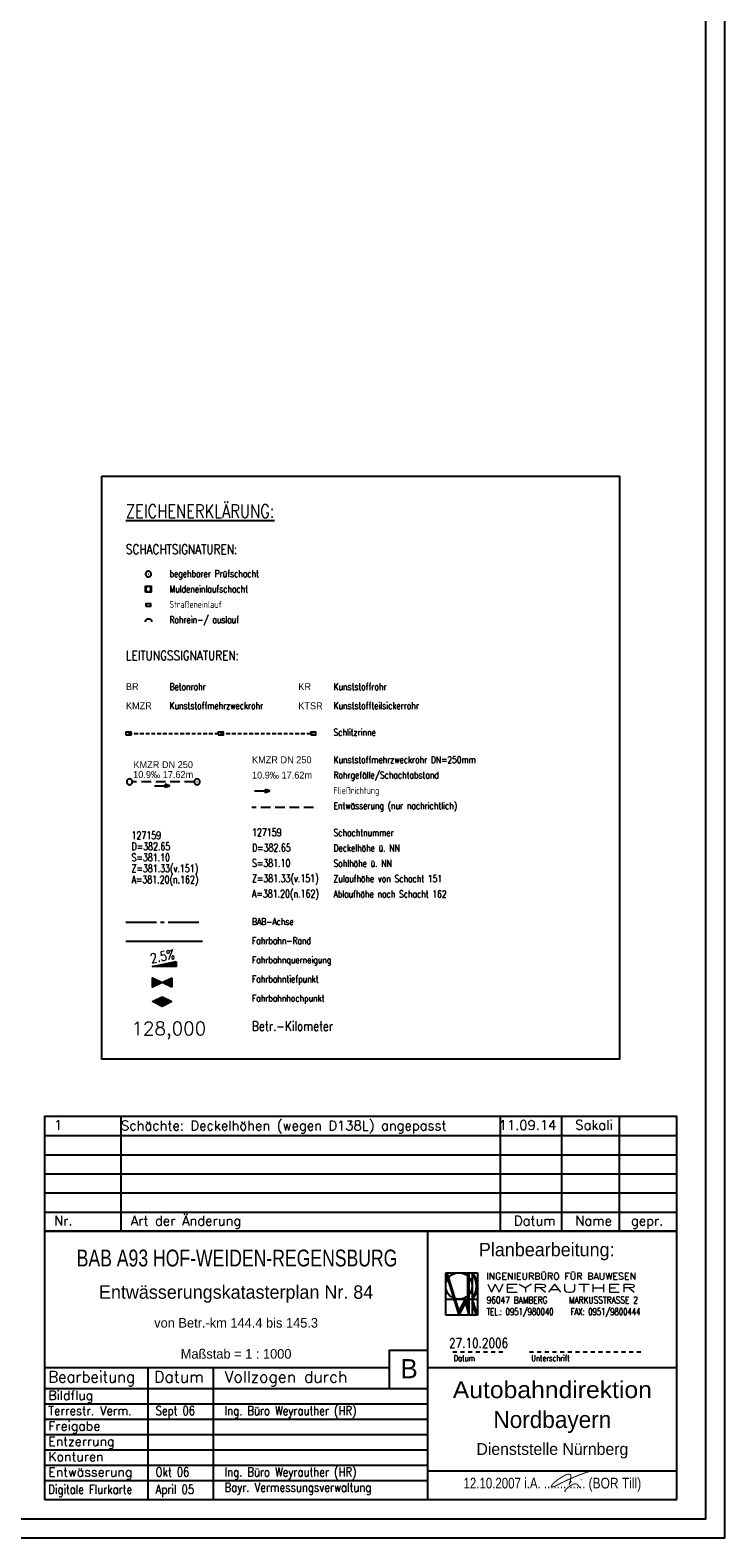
# Model space of a CAD drawing. Extents: x 4513981 to 4515116, y 5480330 to 5480924.
# Tile 10 of 11: x 4514934 to 4515116, y 5480330 to 5480723. Entities that reach past the tile are written whole.
import ezdxf
from ezdxf.enums import TextEntityAlignment as Align

# ---------------------------------------------------------------- set-up
doc = ezdxf.new("R2010")
doc.units = 0
doc.header["$LTSCALE"] = 10
doc.header["$MEASUREMENT"] = 0
for name, pattern in [('ACHSE', [5.5, 4, -0.5, 0.5, -0.5]), ('LT00', [0]), ('LT01', [0.2, 0.1, -0.1]), ('LT17', [0.15, 0.1, -0.05]), ('STRICHLINIE2', [0.375, 0.25, -0.125])]:
    doc.linetypes.add(name, pattern=pattern)
doc.layers.get('0').update_dxf_attribs({"linetype": 'LT00'})
for name, color, linetype in [('---Unterschrift_Till', 7, 'LT00'), ('--HALTUNG', 7, 'STRICHLINIE2'), ('--HALTUNGSBESCHRIFT', 140, 'Continuous'), ('--SCHACHTBESCHRIFT', 5, 'Continuous'), ('--ZEICHENERKLÄR', 7, 'Continuous'), ('-BESCH-nachrichtlich', 81, 'STRICHLINIE2'), ('-Halt-Pfeil', 4, 'LT00'), ('025', 7, 'Continuous'), ('035', 250, 'Continuous'), ('050', 250, 'Continuous'), ('070', 155, 'Continuous'), ('A-TEXT-KILOMETER', 30, 'LT17'), ('AX-020', 250, 'ACHSE'), ('HTP_WEST', 11, 'LT00'), ('QUER_OST', 11, 'LT00'), ('RAHMEN', 250, 'Continuous'), ('SCHLITZRINNE-KATASTER', 182, 'LT17'), ('STAT_500', 250, 'LT00'), ('V_AFBR_BAB', 250, 'LT00'), ('V_KA_MULD', 182, 'LT00'), ('V_KA_PRUF', 182, 'LT00'), ('V_SINKK', 182, 'LT00'), ('V_UK_DURCH', 182, 'LT00')]:
    doc.layers.add(name, color=color, linetype=linetype)
doc.styles.add('Haltungsbeschriftung', font='arial.ttf', dxfattribs={"width": 0.75})
doc.styles.add('Kilometrierung', font='romans.shx')
doc.styles.add('ROMAND', font='romand', dxfattribs={"height": 0.3})
doc.styles.add('ROMANS', font='romans.shx')
doc.styles.add('schachtbeschriftung', font='romans.shx', dxfattribs={"width": 0.75, "height": 0.2})
doc.styles.get("Standard").update_dxf_attribs({"font": 'romans.shx', "width": 0.8})
doc.styles.add('UNIR-H', font='unir_h.shx', dxfattribs={"width": 0.8})

# ---------------------------------------------------------------- blocks, each defined once
blk = doc.blocks.new('SYMB0071')
at = {"color": 0, "linetype": 'ByBlock'}
for p, q in [((-0.5, 0), (0, 0.25)), ((0, -0.25), (-0.5, 0)), ((-0.5, 0), (-0.5, 0)), ((-0.48, -0.01), (-0.48, 0.01)), ((-0.46, -0.02), (-0.46, 0.02)), ((-0.44, -0.03), (-0.44, 0.03)), ((-0.42, -0.04), (-0.42, 0.04)), ((-0.4, -0.05), (-0.4, 0.05)), ((-0.38, -0.06), (-0.38, 0.06)), ((-0.36, -0.07), (-0.36, 0.07)), ((-0.34, -0.08), (-0.34, 0.08)), ((-0.32, -0.09), (-0.32, 0.09)), ((-0.3, -0.1), (-0.3, 0.1)), ((-0.28, -0.11), (-0.28, 0.11)), ((-0.26, -0.12), (-0.26, 0.12)), ((-0.24, -0.13), (-0.24, 0.13)), ((-0.22, -0.14), (-0.22, 0.14)), ((-0.2, -0.15), (-0.2, 0.15)), ((-0.18, -0.16), (-0.18, 0.16)), ((-0.16, -0.17), (-0.16, 0.17)), ((-0.14, -0.18), (-0.14, 0.18)), ((-0.12, -0.19), (-0.12, 0.19)), ((-0.1, -0.2), (-0.1, 0.2)), ((-0.08, -0.21), (-0.08, 0.21)), ((-0.06, -0.22), (-0.06, 0.22)), ((-0.04, -0.23), (-0.04, 0.23)), ((-0.02, -0.24), (-0.02, 0.24)), ((0, 0.25), (0.5, 0)), ((0, -0.25), (0, 0.25)), ((0.5, 0), (0, -0.25)), ((0.02, -0.24), (0.02, 0.24)), ((0.04, -0.23), (0.04, 0.23)), ((0.06, -0.22), (0.06, 0.22)), ((0.08, -0.21), (0.08, 0.21)), ((0.1, -0.2), (0.1, 0.2)), ((0.12, -0.19), (0.12, 0.19)), ((0.14, -0.18), (0.14, 0.18)), ((0.16, -0.17), (0.16, 0.17)), ((0.18, -0.16), (0.18, 0.16)), ((0.2, -0.15), (0.2, 0.15)), ((0.22, -0.14), (0.22, 0.14)), ((0.24, -0.13), (0.24, 0.13)), ((0.26, -0.12), (0.26, 0.12)), ((0.28, -0.11), (0.28, 0.11)), ((0.3, -0.1), (0.3, 0.1)), ((0.32, -0.09), (0.32, 0.09)), ((0.34, -0.08), (0.34, 0.08)), ((0.36, -0.07), (0.36, 0.07)), ((0.38, -0.06), (0.38, 0.06)), ((0.4, -0.05), (0.4, 0.05)), ((0.42, -0.04), (0.42, 0.04)), ((0.44, -0.03), (0.44, 0.03)), ((0.46, -0.02), (0.46, 0.02)), ((0.48, -0.01), (0.48, 0.01))]:
    blk.add_line(p, q, dxfattribs=at)
blk = doc.blocks.new('SYMB0072')
at = {"color": 0, "linetype": 'ByBlock'}
for p, q in [((-0.5, -0.25), (-0.5, 0.25)), ((-0.5, 0.25), (0, 0)), ((-0.5, -0.25), (-0.5, 0.25)), ((0, 0), (-0.5, -0.25)), ((-0.48, -0.24), (-0.48, 0.24)), ((-0.46, -0.23), (-0.46, 0.23)), ((-0.44, -0.22), (-0.44, 0.22)), ((-0.42, -0.21), (-0.42, 0.21)), ((-0.4, -0.2), (-0.4, 0.2)), ((-0.38, -0.19), (-0.38, 0.19)), ((-0.36, -0.18), (-0.36, 0.18)), ((-0.34, -0.17), (-0.34, 0.17)), ((-0.32, -0.16), (-0.32, 0.16)), ((-0.3, -0.15), (-0.3, 0.15)), ((-0.28, -0.14), (-0.28, 0.14)), ((-0.26, -0.13), (-0.26, 0.13)), ((-0.24, -0.12), (-0.24, 0.12)), ((-0.22, -0.11), (-0.22, 0.11)), ((-0.2, -0.1), (-0.2, 0.1)), ((-0.18, -0.09), (-0.18, 0.09)), ((-0.16, -0.08), (-0.16, 0.08)), ((-0.14, -0.07), (-0.14, 0.07)), ((-0.12, -0.06), (-0.12, 0.06)), ((-0.1, -0.05), (-0.1, 0.05)), ((-0.08, -0.04), (-0.08, 0.04)), ((-0.06, -0.03), (-0.06, 0.03)), ((-0.04, -0.02), (-0.04, 0.02)), ((-0.02, -0.01), (-0.02, 0.01)), ((0.02, -0.01), (0.02, 0.01)), ((0.04, -0.02), (0.04, 0.02)), ((0.06, -0.03), (0.06, 0.03)), ((0.08, -0.04), (0.08, 0.04)), ((0.1, -0.05), (0.1, 0.05)), ((0.12, -0.06), (0.12, 0.06)), ((0.14, -0.07), (0.14, 0.07)), ((0.16, -0.08), (0.16, 0.08)), ((0.18, -0.09), (0.18, 0.09)), ((0.2, -0.1), (0.2, 0.1)), ((0.22, -0.11), (0.22, 0.11)), ((0.24, -0.12), (0.24, 0.12)), ((0.26, -0.13), (0.26, 0.13)), ((0.28, -0.14), (0.28, 0.14)), ((0.3, -0.15), (0.3, 0.15)), ((0.32, -0.16), (0.32, 0.16)), ((0.34, -0.17), (0.34, 0.17)), ((0.36, -0.18), (0.36, 0.18)), ((0.38, -0.19), (0.38, 0.19)), ((0.4, -0.2), (0.4, 0.2)), ((0.42, -0.21), (0.42, 0.21)), ((0.44, -0.22), (0.44, 0.22)), ((0.46, -0.23), (0.46, 0.23)), ((0.48, -0.24), (0.48, 0.24)), ((0.5, -0.25), (0.5, 0.25))]:
    blk.add_line(p, q, dxfattribs=at)
blk.add_lwpolyline([(0, 0), (0.5, 0.25), (0.5, -0.25), (0, 0)], dxfattribs=at)
blk = doc.blocks.new('SYMB1107')
at = {"color": 0, "linetype": 'ByBlock'}
for points in [[(-0.2, 0), (-0.196157, 0.039018), (-0.184776, 0.076537), (-0.166294, 0.111114), (-0.141421, 0.141421), (-0.111114, 0.166294), (-0.076537, 0.184776), (-0.039018, 0.196157), (0, 0.2)], [(0, 0.2), (0.039018, 0.196157), (0.076537, 0.184776), (0.111114, 0.166294), (0.141421, 0.141421), (0.166294, 0.111114), (0.184776, 0.076537), (0.196157, 0.039018), (0.2, 0)]]:
    blk.add_lwpolyline(points, dxfattribs=at)
blk = doc.blocks.new('SYMB0003')
at = {"color": 0, "linetype": 'ByBlock'}
for p, q in [((-0.015712, 0), (0.010166, 0.012015)), ((0, -0.021257), (-0.015712, 0)), ((0.010166, 0.012015), (0, -0.021257))]:
    blk.add_line(p, q, dxfattribs=at)
for points in [[(-0.031395, 0.499013), (-0.093691, 0.491144), (-0.154509, 0.475528), (-0.21289, 0.452414), (-0.267913, 0.422164), (-0.318712, 0.385257), (-0.364484, 0.342274), (-0.404509, 0.293893), (-0.438154, 0.240877), (-0.464888, 0.184062), (-0.484292, 0.124345), (-0.496058, 0.062667), (-0.5, 0)], [(-0.5, 0), (-0.496058, -0.062667), (-0.484292, -0.124345), (-0.464888, -0.184062), (-0.438154, -0.240877), (-0.404509, -0.293893), (-0.364485, -0.342274), (-0.318712, -0.385257), (-0.267914, -0.422164), (-0.21289, -0.452414), (-0.154509, -0.475529), (-0.093691, -0.491144), (-0.031395, -0.499014), (0.031395, -0.499014)], [(0.5, 0), (0.496057, 0.062667), (0.484292, 0.124345), (0.464888, 0.184062), (0.438153, 0.240877), (0.404509, 0.293893), (0.364484, 0.342274), (0.318712, 0.385257), (0.267913, 0.422164), (0.21289, 0.452414), (0.154509, 0.475528), (0.093691, 0.491144), (0.031395, 0.499013), (-0.031395, 0.499013)], [(0.031395, -0.499014), (0.093691, -0.491144), (0.154509, -0.475529), (0.21289, -0.452414), (0.267914, -0.422164), (0.318712, -0.385257), (0.364485, -0.342274), (0.404509, -0.293893), (0.438154, -0.240877), (0.464889, -0.184062), (0.484292, -0.124345), (0.496058, -0.062667), (0.5, 0)]]:
    blk.add_lwpolyline(points, dxfattribs=at)
blk = doc.blocks.new('SYMB1210')
at = {"color": 0, "linetype": 'ByBlock'}
blk.add_line((0.018815, -0.179014), (0.055623, -0.17119), dxfattribs=at)
for points in [[(-0.2, -0.2), (-0.2, 0.2), (0.2, 0.2), (0.2, -0.2), (-0.2, -0.2)], [(0.018815, 0.179014), (-0.018815, 0.179014), (-0.055623, 0.17119), (-0.09, 0.155885), (-0.120444, 0.133766), (-0.145623, 0.105801), (-0.164438, 0.073213), (-0.176067, 0.037424), (-0.18, 0)], [(-0.18, 0), (-0.176067, -0.037424), (-0.164438, -0.073213), (-0.145623, -0.105801), (-0.120444, -0.133766), (-0.09, -0.155885), (-0.055623, -0.17119), (-0.018815, -0.179014), (0.018815, -0.179014)], [(0.18, 0), (0.176067, 0.037424), (0.164438, 0.073213), (0.145623, 0.105801), (0.120444, 0.133766), (0.09, 0.155885), (0.055623, 0.17119), (0.018815, 0.179014)], [(0.055623, -0.17119), (0.09, -0.155885), (0.120444, -0.133766), (0.145623, -0.105801), (0.164438, -0.073213), (0.176067, -0.037424), (0.18, 0)]]:
    blk.add_lwpolyline(points, dxfattribs=at)
blk = doc.blocks.new('SYMB0652')
at = {"color": 0, "linetype": 'ByBlock'}
blk.add_lwpolyline([(-0.15, -0.075), (0.15, -0.075), (0.15, 0.075), (-0.15, 0.075), (-0.15, -0.075)], dxfattribs=at)
blk = doc.blocks.new('SYMB0070')
at = {"color": 0, "linetype": 'ByBlock'}
for p, q in [((-0.5, 0), (0.2, 0)), ((0.5, 0), (0.2, 0.1)), ((0.2, 0.1), (0.2, 0)), ((0.468, 0), (0.21, 0.086)), ((0.21, 0.086), (0.21, -0.086)), ((0.21, -0.086), (0.468, 0)), ((0.22, -0.072), (0.437, 0)), ((0.23, -0.058), (0.405, 0)), ((0.24, -0.045), (0.374, 0)), ((0.342, 0), (0.25, 0.031)), ((0.25, 0.031), (0.25, -0.031)), ((0.25, -0.031), (0.342, 0)), ((0.26, -0.017), (0.31, 0)), ((0.27, -0.003), (0.279, 0))]:
    blk.add_line(p, q, dxfattribs=at)
for points in [[(0.2, 0), (0.2, -0.1), (0.5, 0)], [(0.437, 0), (0.22, 0.072), (0.22, -0.072)], [(0.405, 0), (0.23, 0.058), (0.23, -0.058)], [(0.374, 0), (0.24, 0.045), (0.24, -0.045)], [(0.31, 0), (0.26, 0.017), (0.26, -0.017)], [(0.279, 0), (0.27, 0.003), (0.27, -0.003)]]:
    blk.add_lwpolyline(points, dxfattribs=at)
blk = doc.blocks.new('Unterschrift Till')
at = {"layer": '---Unterschrift_Till', "const_width": 0.025, "flags": 128}
blk.add_lwpolyline([(-2.194, 0.479), (-2.202, 0.469), (-2.208, 0.462), (-2.213, 0.455), (-2.217, 0.45), (-2.221, 0.445), (-2.224, 0.441), (-2.226, 0.438), (-2.229, 0.434), (-2.231, 0.431), (-2.233, 0.428), (-2.235, 0.425), (-2.238, 0.422), (-2.24, 0.419), (-2.242, 0.416), (-2.244, 0.413), (-2.247, 0.41), (-2.249, 0.406), (-2.251, 0.402), (-2.252, 0.399), (-2.254, 0.395), (-2.255, 0.392), (-2.257, 0.389), (-2.257, 0.387), (-2.258, 0.385), (-2.258, 0.384), (-2.258, 0.385), (-2.257, 0.386), (-2.256, 0.387), (-2.255, 0.39), (-2.253, 0.393), (-2.252, 0.398), (-2.25, 0.403), (-2.247, 0.409), (-2.245, 0.416), (-2.243, 0.424), (-2.24, 0.432), (-2.238, 0.44), (-2.235, 0.448), (-2.233, 0.456), (-2.23, 0.464), (-2.228, 0.472), (-2.226, 0.48), (-2.224, 0.487), (-2.222, 0.494), (-2.221, 0.501), (-2.219, 0.507), (-2.218, 0.514), (-2.217, 0.52), (-2.215, 0.526), (-2.214, 0.532), (-2.213, 0.538), (-2.212, 0.544), (-2.212, 0.55), (-2.211, 0.555), (-2.21, 0.561), (-2.21, 0.567), (-2.209, 0.573), (-2.209, 0.578), (-2.208, 0.584), (-2.208, 0.59), (-2.208, 0.595), (-2.208, 0.601), (-2.208, 0.606), (-2.209, 0.611), (-2.209, 0.615), (-2.21, 0.62), (-2.211, 0.624), (-2.212, 0.628), (-2.213, 0.632), (-2.214, 0.635), (-2.216, 0.638), (-2.217, 0.641), (-2.219, 0.643), (-2.22, 0.646), (-2.222, 0.648), (-2.224, 0.65), (-2.226, 0.651), (-2.228, 0.653), (-2.23, 0.654), (-2.232, 0.655), (-2.234, 0.656), (-2.236, 0.657), (-2.239, 0.658), (-2.241, 0.659), (-2.244, 0.66), (-2.246, 0.66), (-2.249, 0.661), (-2.252, 0.661), (-2.255, 0.662), (-2.259, 0.662), (-2.262, 0.662), (-2.266, 0.662), (-2.269, 0.662), (-2.273, 0.662), (-2.277, 0.661), (-2.281, 0.661), (-2.285, 0.66), (-2.289, 0.659), (-2.293, 0.659), (-2.298, 0.658), (-2.302, 0.657), (-2.306, 0.656), (-2.31, 0.654), (-2.314, 0.653), (-2.319, 0.652), (-2.323, 0.65), (-2.327, 0.649), (-2.331, 0.647), (-2.334, 0.646), (-2.338, 0.644), (-2.342, 0.643), (-2.346, 0.641), (-2.349, 0.639), (-2.353, 0.638), (-2.356, 0.636), (-2.359, 0.634), (-2.363, 0.633), (-2.366, 0.631), (-2.37, 0.629), (-2.374, 0.627), (-2.377, 0.626), (-2.381, 0.624), (-2.385, 0.622), (-2.389, 0.62), (-2.393, 0.617), (-2.397, 0.615), (-2.402, 0.613), (-2.406, 0.611), (-2.41, 0.608), (-2.414, 0.606), (-2.419, 0.603), (-2.424, 0.6), (-2.429, 0.597), (-2.434, 0.593), (-2.441, 0.589), (-2.447, 0.585), (-2.455, 0.58), (-2.463, 0.574), (-2.472, 0.569), (-2.48, 0.563), (-2.489, 0.557), (-2.498, 0.552), (-2.506, 0.546), (-2.514, 0.541), (-2.522, 0.536), (-2.529, 0.531), (-2.535, 0.527), (-2.541, 0.522), (-2.547, 0.518), (-2.552, 0.515), (-2.557, 0.511), (-2.562, 0.507), (-2.566, 0.504), (-2.57, 0.501), (-2.574, 0.497), (-2.578, 0.494), (-2.582, 0.491), (-2.586, 0.488), (-2.59, 0.485), (-2.593, 0.482), (-2.597, 0.479), (-2.6, 0.477), (-2.604, 0.474), (-2.607, 0.471), (-2.611, 0.469), (-2.614, 0.466), (-2.617, 0.463), (-2.621, 0.461), (-2.624, 0.458), (-2.628, 0.455), (-2.631, 0.452), (-2.635, 0.449), (-2.638, 0.446), (-2.641, 0.442), (-2.645, 0.439), (-2.648, 0.436), (-2.652, 0.432), (-2.656, 0.429), (-2.659, 0.426), (-2.663, 0.422), (-2.666, 0.419), (-2.669, 0.415), (-2.672, 0.412), (-2.675, 0.409), (-2.678, 0.405), (-2.681, 0.402), (-2.683, 0.399), (-2.685, 0.397), (-2.688, 0.394), (-2.69, 0.391), (-2.692, 0.389), (-2.694, 0.386), (-2.696, 0.384), (-2.698, 0.381), (-2.7, 0.379), (-2.702, 0.377), (-2.704, 0.375), (-2.706, 0.372), (-2.708, 0.37), (-2.71, 0.368), (-2.711, 0.366), (-2.713, 0.363), (-2.714, 0.361), (-2.715, 0.359), (-2.716, 0.356), (-2.717, 0.354), (-2.718, 0.352), (-2.719, 0.35), (-2.719, 0.348), (-2.72, 0.346), (-2.72, 0.345), (-2.72, 0.343), (-2.72, 0.342), (-2.72, 0.34), (-2.719, 0.339), (-2.718, 0.338), (-2.718, 0.337), (-2.717, 0.336), (-2.715, 0.335), (-2.714, 0.334), (-2.713, 0.333), (-2.711, 0.332), (-2.71, 0.331), (-2.708, 0.331), (-2.707, 0.33), (-2.705, 0.33), (-2.704, 0.33), (-2.702, 0.33), (-2.701, 0.33), (-2.699, 0.33), (-2.697, 0.33), (-2.696, 0.33), (-2.694, 0.33), (-2.692, 0.33), (-2.69, 0.33), (-2.688, 0.33), (-2.686, 0.33), (-2.683, 0.331), (-2.681, 0.331), (-2.678, 0.331), (-2.675, 0.332), (-2.672, 0.333), (-2.668, 0.334), (-2.664, 0.335), (-2.66, 0.337), (-2.655, 0.338), (-2.649, 0.341), (-2.643, 0.343), (-2.635, 0.346), (-2.628, 0.35), (-2.619, 0.354), (-2.61, 0.358), (-2.6, 0.362), (-2.59, 0.367), (-2.58, 0.372), (-2.57, 0.377), (-2.559, 0.382), (-2.548, 0.388), (-2.537, 0.393), (-2.526, 0.399), (-2.515, 0.404), (-2.504, 0.41), (-2.492, 0.415), (-2.481, 0.421), (-2.47, 0.427), (-2.458, 0.432), (-2.447, 0.438), (-2.436, 0.444), (-2.425, 0.449), (-2.414, 0.454), (-2.403, 0.459), (-2.393, 0.464), (-2.383, 0.469), (-2.374, 0.473), (-2.364, 0.478), (-2.355, 0.482), (-2.347, 0.486), (-2.338, 0.49), (-2.33, 0.494), (-2.321, 0.497), (-2.313, 0.501), (-2.305, 0.505), (-2.297, 0.509), (-2.288, 0.513), (-2.28, 0.516), (-2.271, 0.52), (-2.262, 0.524), (-2.254, 0.528), (-2.244, 0.532), (-2.235, 0.537), (-2.225, 0.541), (-2.216, 0.545), (-2.205, 0.549), (-2.195, 0.554), (-2.184, 0.558), (-2.174, 0.563), (-2.163, 0.568), (-2.151, 0.572), (-2.14, 0.577), (-2.129, 0.582), (-2.118, 0.587), (-2.107, 0.591), (-2.096, 0.596), (-2.086, 0.6), (-2.076, 0.604), (-2.066, 0.608), (-2.057, 0.612), (-2.048, 0.616), (-2.039, 0.619), (-2.031, 0.623), (-2.022, 0.626), (-2.014, 0.629), (-2.006, 0.633), (-1.997, 0.636), (-1.989, 0.64), (-1.98, 0.643), (-1.971, 0.646), (-1.962, 0.65), (-1.953, 0.653), (-1.943, 0.657), (-1.933, 0.661), (-1.923, 0.665), (-1.912, 0.669), (-1.902, 0.673), (-1.891, 0.677), (-1.88, 0.681), (-1.87, 0.685), (-1.86, 0.688), (-1.851, 0.692), (-1.842, 0.695), (-1.833, 0.698), (-1.825, 0.701), (-1.817, 0.703), (-1.809, 0.706), (-1.801, 0.708), (-1.793, 0.711), (-1.785, 0.713), (-1.777, 0.715), (-1.769, 0.717), (-1.762, 0.719), (-1.754, 0.721), (-1.747, 0.723), (-1.739, 0.725), (-1.732, 0.727), (-1.726, 0.729), (-1.719, 0.731), (-1.714, 0.731), (-1.709, 0.732), (-1.706, 0.731), (-1.704, 0.728), (-1.703, 0.725), (-1.705, 0.719)], dxfattribs=at)
blk.add_lwpolyline([(-2.338, 0.213, -0.009753), (-2.349, 0.213, -0.012873), (-2.357, 0.213, -0.000058), (-2.363, 0.214, -0.000395), (-2.363, 0.214, -0.003084), (-2.366, 0.214, -0.002987), (-2.369, 0.214, -0.121908), (-2.37, 0.215, -0.078365), (-2.372, 0.216, -0.169129), (-2.373, 0.218, -0.093053), (-2.372, 0.223, -0.048138), (-2.369, 0.228, -0.056178), (-2.366, 0.232, -0.016049), (-2.362, 0.235, 0.015861), (-2.359, 0.239, 0.023961), (-2.346, 0.253, -0.019597), (-2.331, 0.27, -0.016685), (-2.31, 0.29, -0.012958), (-2.281, 0.314, -0.012002), (-2.255, 0.335, -0.011524), (-2.226, 0.355, -0.011371), (-2.203, 0.37, -0.011002), (-2.178, 0.384, -0.019211), (-2.152, 0.397, -0.024277), (-2.13, 0.405, -0.018479), (-2.119, 0.408, -0.020969), (-2.11, 0.41, -0.037055), (-2.098, 0.411, -0.031487), (-2.085, 0.411, -0.034214), (-2.073, 0.409, -0.038344), (-2.063, 0.405, -0.027683), (-2.053, 0.4, -0.027965), (-2.044, 0.395, -0.023542), (-2.033, 0.386, -0.046995), (-2.028, 0.381, -0.007241), (-2.021, 0.372, -0.008919), (-2.017, 0.365, -0.000473), (-2.012, 0.358, 0.000599), (-2.007, 0.352, 0.001303), (-1.998, 0.338, 0.014886), (-1.997, 0.337, 0.023743), (-1.997, 0.337, 0.000688), (-1.988, 0.327, 0.002539), (-1.982, 0.321, 0.002137), (-1.975, 0.314, 0.108696), (-1.969, 0.311, 0.076722), (-1.96, 0.309, 0.135898), (-1.956, 0.31, 0.088438), (-1.95, 0.314)], format="xyb", dxfattribs=at)
at = {"layer": '---Unterschrift_Till', "flags": 128}
blk.add_lwpolyline([(-1.928, 0.508, 0.025, 0.012, 0), (-1.951, 0.519, 0.008, 0.008, 0), (-1.93, 0.521, 0.008, 0.008, 0)], format="xyseb", dxfattribs=at)

msp = doc.modelspace()

# ---------------------------------------------------------------- linework, layer by layer
at = {"layer": '--HALTUNG'}
msp.add_line((4514977.16, 5480526.95), (4514961.06, 5480526.95), dxfattribs=at)
at = {"layer": '-BESCH-nachrichtlich'}
msp.add_line((4515008.3, 5480520.24), (4514992.2, 5480520.24), dxfattribs=at)
at = {"layer": '025'}
for p, q in [((4514958.11, 5480409.65), (4514958.11, 5480439.65)), ((4515057.11, 5480409.65), (4515057.11, 5480439.65)), ((4515073.11, 5480409.65), (4515073.11, 5480439.65)), ((4515088.11, 5480409.65), (4515088.11, 5480439.65)), ((4514938.11, 5480434.65), (4515103.11, 5480434.65)), ((4514938.11, 5480429.65), (4515103.11, 5480429.65)), ((4514938.11, 5480424.65), (4515103.11, 5480424.65)), ((4514938.11, 5480419.65), (4515103.11, 5480419.65)), ((4515042.78, 5480387.76), (4515042.78, 5480398.85)), ((4515042.78, 5480398.85), (4515046.25, 5480387.76)), ((4515042.78, 5480398.85), (4515051.1, 5480398.85)), ((4515042.87, 5480398.85), (4515042.87, 5480398.57)), ((4515042.87, 5480398.85), (4515042.87, 5480398.57)), ((4515042.87, 5480398.85), (4515042.87, 5480398.57)), ((4515042.94, 5480398.85), (4515042.94, 5480398.35)), ((4515042.94, 5480398.85), (4515042.94, 5480398.35)), ((4515043.01, 5480398.85), (4515043.01, 5480398.13)), ((4515043.08, 5480398.85), (4515046.25, 5480388.69)), ((4515043.08, 5480398.83), (4515043.08, 5480397.9)), ((4515043.15, 5480398.61), (4515043.15, 5480397.68)), ((4515043.22, 5480398.39), (4515043.22, 5480397.46)), ((4515043.29, 5480398.17), (4515043.29, 5480397.24)), ((4515043.36, 5480397.95), (4515043.36, 5480397.02)), ((4515043.43, 5480397.72), (4515043.43, 5480396.8)), ((4515043.5, 5480397.49), (4515043.5, 5480396.57)), ((4515043.56, 5480397.28), (4515043.56, 5480396.35)), ((4515043.63, 5480397.06), (4515043.63, 5480396.13)), ((4515043.7, 5480396.84), (4515043.7, 5480395.91)), ((4515043.77, 5480396.62), (4515043.77, 5480395.69)), ((4515043.84, 5480396.39), (4515043.84, 5480395.46)), ((4515043.91, 5480396.17), (4515043.91, 5480395.24)), ((4515043.98, 5480395.95), (4515043.98, 5480395.02)), ((4515048.57, 5480389.85), (4515048.57, 5480398.85)), ((4515048.62, 5480388.59), (4515048.62, 5480398.86)), ((4515048.69, 5480398.86), (4515048.69, 5480388.34)), ((4515048.76, 5480388.08), (4515048.76, 5480398.85)), ((4515048.83, 5480398.85), (4515048.83, 5480387.82)), ((4515048.85, 5480398.85), (4515048.85, 5480387.76)), ((4515049.71, 5480398.85), (4515049.71, 5480387.76)), ((4515049.78, 5480398.33), (4515049.78, 5480398.77)), ((4515049.85, 5480398.24), (4515049.85, 5480398.7)), ((4515049.92, 5480398.15), (4515049.92, 5480398.62)), ((4515049.99, 5480398.05), (4515049.99, 5480398.53)), ((4515050.06, 5480397.94), (4515050.06, 5480398.44)), ((4515050.13, 5480397.83), (4515050.13, 5480398.35)), ((4515050.2, 5480397.71), (4515050.2, 5480398.26)), ((4515050.26, 5480397.59), (4515050.26, 5480398.15)), ((4515050.33, 5480397.45), (4515050.33, 5480398.05)), ((4515050.4, 5480397.31), (4515050.4, 5480397.93)), ((4515050.47, 5480397.14), (4515050.47, 5480397.81)), ((4515050.54, 5480396.96), (4515050.54, 5480397.68)), ((4515050.61, 5480396.74), (4515050.61, 5480397.54)), ((4515050.68, 5480396.48), (4515050.68, 5480397.39)), ((4515050.75, 5480396.14), (4515050.75, 5480397.22)), ((4515050.82, 5480393.73), (4515050.82, 5480397.03)), ((4515050.89, 5480396.82), (4515050.89, 5480393.94)), ((4515050.96, 5480396.57), (4515050.96, 5480394.2)), ((4515051.03, 5480396.23), (4515051.03, 5480394.53)), ((4515051.1, 5480398.85), (4515051.1, 5480387.76)), ((4515042.78, 5480391.92), (4515051.1, 5480391.92)), ((4515044.05, 5480395.73), (4515044.05, 5480394.8)), ((4515044.12, 5480395.51), (4515044.12, 5480394.58)), ((4515044.19, 5480395.29), (4515044.19, 5480394.36)), ((4515044.26, 5480395.06), (4515044.26, 5480394.13)), ((4515044.33, 5480394.84), (4515044.33, 5480393.91)), ((4515044.4, 5480394.62), (4515044.4, 5480393.69)), ((4515044.47, 5480394.4), (4515044.47, 5480393.47)), ((4515044.53, 5480394.18), (4515044.53, 5480393.25)), ((4515044.6, 5480393.95), (4515044.6, 5480393.03)), ((4515044.67, 5480393.73), (4515044.67, 5480392.8)), ((4515044.74, 5480393.51), (4515044.74, 5480392.58)), ((4515044.81, 5480393.29), (4515044.81, 5480392.36)), ((4515044.88, 5480393.07), (4515044.88, 5480392.14)), ((4515044.95, 5480392.85), (4515044.95, 5480391.92)), ((4515045.02, 5480392.62), (4515045.02, 5480391.69)), ((4515045.09, 5480392.4), (4515045.09, 5480391.47)), ((4515045.16, 5480392.18), (4515045.16, 5480391.25)), ((4515045.23, 5480391.96), (4515045.23, 5480391.03)), ((4515046.25, 5480388.69), (4515047.98, 5480391.92)), ((4515047.98, 5480391.92), (4515048.57, 5480389.85)), ((4515051.1, 5480387.76), (4515049.71, 5480391.92)), ((4515049.78, 5480392.42), (4515049.78, 5480391.99)), ((4515049.85, 5480392.51), (4515049.85, 5480392.07)), ((4515049.92, 5480392.6), (4515049.92, 5480392.14)), ((4515049.99, 5480392.7), (4515049.99, 5480392.23)), ((4515050.06, 5480392.8), (4515050.06, 5480392.32)), ((4515050.13, 5480392.91), (4515050.13, 5480392.41)), ((4515050.2, 5480393.03), (4515050.2, 5480392.51)), ((4515050.26, 5480393.15), (4515050.26, 5480392.61)), ((4515050.33, 5480393.3), (4515050.33, 5480392.71)), ((4515050.4, 5480393.44), (4515050.4, 5480392.83)), ((4515050.47, 5480393.61), (4515050.47, 5480392.95)), ((4515050.54, 5480393.79), (4515050.54, 5480393.08)), ((4515050.61, 5480394), (4515050.61, 5480393.22)), ((4515050.68, 5480394.26), (4515050.68, 5480393.38)), ((4515050.75, 5480394.58), (4515050.75, 5480393.54)), ((4515045.3, 5480391.74), (4515045.3, 5480390.81)), ((4515045.37, 5480391.52), (4515045.37, 5480390.59)), ((4515045.44, 5480391.29), (4515045.44, 5480390.36)), ((4515045.5, 5480391.07), (4515045.5, 5480390.14)), ((4515045.57, 5480390.85), (4515045.57, 5480389.92)), ((4515045.64, 5480390.63), (4515045.64, 5480389.7)), ((4515045.71, 5480390.41), (4515045.71, 5480389.48)), ((4515045.78, 5480390.18), (4515045.78, 5480389.26)), ((4515045.85, 5480389.96), (4515045.85, 5480389.03)), ((4515045.92, 5480389.74), (4515045.92, 5480388.81)), ((4515045.99, 5480389.52), (4515045.99, 5480388.59)), ((4515046.06, 5480389.3), (4515046.06, 5480388.37)), ((4515046.13, 5480389.08), (4515046.13, 5480388.15)), ((4515046.2, 5480388.85), (4515046.2, 5480387.92)), ((4515046.25, 5480387.76), (4515047.98, 5480390.99)), ((4515046.27, 5480388.71), (4515046.27, 5480387.79)), ((4515046.34, 5480388.84), (4515046.34, 5480387.92)), ((4515046.41, 5480388.97), (4515046.41, 5480388.05)), ((4515046.48, 5480389.1), (4515046.48, 5480388.18)), ((4515046.54, 5480389.23), (4515046.54, 5480388.31)), ((4515046.61, 5480389.36), (4515046.61, 5480388.44)), ((4515046.68, 5480389.48), (4515046.68, 5480388.57)), ((4515046.75, 5480389.61), (4515046.75, 5480388.7)), ((4515046.82, 5480389.74), (4515046.82, 5480388.83)), ((4515046.89, 5480389.87), (4515046.89, 5480388.96)), ((4515046.96, 5480390), (4515046.96, 5480389.09)), ((4515047.03, 5480390.13), (4515047.03, 5480389.22)), ((4515047.1, 5480390.26), (4515047.1, 5480389.35)), ((4515047.17, 5480390.39), (4515047.17, 5480389.48)), ((4515047.24, 5480390.52), (4515047.24, 5480389.61)), ((4515047.31, 5480390.65), (4515047.31, 5480389.74)), ((4515047.38, 5480390.78), (4515047.38, 5480389.87)), ((4515047.45, 5480390.91), (4515047.45, 5480390)), ((4515047.51, 5480391.04), (4515047.51, 5480390.13)), ((4515047.58, 5480391.17), (4515047.58, 5480390.26)), ((4515047.65, 5480391.3), (4515047.65, 5480390.38)), ((4515047.72, 5480391.43), (4515047.72, 5480390.51)), ((4515047.79, 5480391.56), (4515047.79, 5480390.64)), ((4515047.86, 5480391.69), (4515047.86, 5480390.77)), ((4515047.93, 5480391.82), (4515047.93, 5480390.9)), ((4515047.98, 5480390.99), (4515048.85, 5480387.76)), ((4515048, 5480391.86), (4515048, 5480390.9)), ((4515048.07, 5480391.61), (4515048.07, 5480390.65)), ((4515048.14, 5480391.37), (4515048.14, 5480390.39)), ((4515048.21, 5480391.13), (4515048.21, 5480390.13)), ((4515048.28, 5480390.88), (4515048.28, 5480389.88)), ((4515048.35, 5480390.64), (4515048.35, 5480389.62)), ((4515048.42, 5480390.4), (4515048.42, 5480389.36)), ((4515048.48, 5480390.15), (4515048.48, 5480389.11)), ((4515048.55, 5480389.91), (4515048.55, 5480388.85)), ((4515048.62, 5480388.59), (4515048.62, 5480388.59)), ((4515048.76, 5480388.08), (4515048.76, 5480388.08)), ((4515050.81, 5480387.76), (4515049.72, 5480391.02)), ((4515049.75, 5480391.81), (4515049.75, 5480390.94)), ((4515049.82, 5480391.6), (4515049.82, 5480390.73)), ((4515049.89, 5480391.4), (4515049.89, 5480390.52)), ((4515049.96, 5480391.19), (4515049.96, 5480390.31)), ((4515050.03, 5480390.98), (4515050.03, 5480390.1)), ((4515050.1, 5480390.77), (4515050.1, 5480389.9)), ((4515050.17, 5480390.57), (4515050.17, 5480389.69)), ((4515050.23, 5480390.36), (4515050.23, 5480389.48)), ((4515050.3, 5480390.15), (4515050.3, 5480389.27)), ((4515050.37, 5480389.94), (4515050.37, 5480389.06)), ((4515050.44, 5480389.73), (4515050.44, 5480388.86)), ((4515050.51, 5480389.53), (4515050.51, 5480388.65)), ((4515050.58, 5480389.32), (4515050.58, 5480388.44)), ((4515050.65, 5480389.11), (4515050.65, 5480388.23)), ((4515050.72, 5480388.9), (4515050.72, 5480388.03)), ((4515050.79, 5480388.69), (4515050.79, 5480387.82)), ((4515050.86, 5480388.49), (4515050.86, 5480387.76)), ((4515050.93, 5480388.28), (4515050.93, 5480387.76)), ((4515051, 5480388.07), (4515051, 5480387.76)), ((4515051.1, 5480387.76), (4515042.78, 5480387.76)), ((4515051.07, 5480387.86), (4515051.07, 5480387.76)), ((4514938.11, 5480364.65), (4515038.11, 5480364.65)), ((4514938.11, 5480360.65), (4515038.11, 5480360.65)), ((4514938.11, 5480356.65), (4515038.11, 5480356.65)), ((4514938.11, 5480352.65), (4515038.11, 5480352.65)), ((4514938.11, 5480348.65), (4515038.11, 5480348.65)), ((4514938.11, 5480344.65), (4515038.11, 5480344.65))]:
    msp.add_line(p, q, dxfattribs=at)
at = {"layer": '025', "linetype": 'LT01'}
for p, q in [((4515057.66, 5480378.15), (4515043.88, 5480378.15)), ((4515093.69, 5480378.15), (4515064.27, 5480378.15))]:
    msp.add_line(p, q, dxfattribs=at)
at = {"layer": '025'}
msp.add_lwpolyline([(4514953.11, 5480606.75), (4515088.11, 5480606.75), (4515088.11, 5480454.55), (4514953.11, 5480454.55)], close=True, dxfattribs=at)
msp.add_circle((4515046.25, 5480395.38), 3.46, dxfattribs=at)
for centre, radius, start, end in [((4515046.08, 5480395.38), 5.03, 316.4059, 43.5941), ((4515046.06, 5480395.37), 4.75, 320.2246, 39.7729)]:
    msp.add_arc(centre, radius, start, end, dxfattribs=at)
at = {"layer": '035'}
for p, q in [((4514938.11, 5480414.65), (4515103.11, 5480414.65)), ((4514965.11, 5480374.14), (4514965.11, 5480339.65)), ((4514982.11, 5480374.18), (4514982.11, 5480339.65)), ((4514938.11, 5480368.65), (4515038.11, 5480368.65))]:
    msp.add_line(p, q, dxfattribs=at)
at = {"layer": '050'}
for p, q in [((4515038.11, 5480339.65), (4515038.11, 5480409.65)), ((4514938.11, 5480374.15), (4515028.11, 5480374.15)), ((4515038.11, 5480374.15), (4515103.11, 5480374.15)), ((4515038.11, 5480347.15), (4515103.11, 5480347.15))]:
    msp.add_line(p, q, dxfattribs=at)
msp.add_lwpolyline([(4515028.11, 5480368.65), (4515028.11, 5480378.65), (4515038.11, 5480378.65)], dxfattribs=at)
at = {"layer": '070'}
for p, q in [((4514938.11, 5480339.65), (4515038.11, 5480339.65)), ((4515038.11, 5480339.65), (4515103.11, 5480339.65))]:
    msp.add_line(p, q, dxfattribs=at)
for points in [[(4514938.11, 5480409.65), (4515103.11, 5480409.65), (4515103.11, 5480439.65), (4514938.11, 5480439.65), (4514938.11, 5480409.65)], [(4515103.11, 5480339.65), (4515103.11, 5480409.65), (4514938.11, 5480409.65), (4514938.11, 5480339.65)]]:
    msp.add_lwpolyline(points, dxfattribs=at)
at = {"layer": 'AX-020', "ltscale": 0.2}
msp.add_line((4514959.36, 5480490.34), (4514979.36, 5480490.34), dxfattribs=at)
at = {"layer": 'QUER_OST'}
for p, q in [((4514966.36, 5480478.81), (4514966.36, 5480478.8)), ((4514966.62, 5480478.8), (4514966.62, 5480478.87)), ((4514966.75, 5480478.8), (4514966.75, 5480478.89)), ((4514966.88, 5480478.92), (4514966.88, 5480478.8)), ((4514967.01, 5480478.94), (4514967.01, 5480478.8)), ((4514967.15, 5480478.8), (4514967.15, 5480478.97)), ((4514967.28, 5480478.8), (4514967.28, 5480479)), ((4514967.41, 5480479.02), (4514967.41, 5480478.8)), ((4514967.54, 5480479.05), (4514967.54, 5480478.8)), ((4514967.67, 5480478.8), (4514967.67, 5480479.08)), ((4514967.8, 5480478.8), (4514967.8, 5480479.1)), ((4514967.94, 5480479.13), (4514967.94, 5480478.8)), ((4514968.07, 5480479.15), (4514968.07, 5480478.8)), ((4514968.2, 5480478.8), (4514968.2, 5480479.18)), ((4514968.33, 5480478.8), (4514968.33, 5480479.21)), ((4514968.47, 5480479.23), (4514968.47, 5480478.8)), ((4514968.6, 5480479.26), (4514968.6, 5480478.8)), ((4514968.73, 5480478.8), (4514968.73, 5480479.29)), ((4514968.86, 5480478.8), (4514968.86, 5480479.31)), ((4514968.99, 5480479.34), (4514968.99, 5480478.8)), ((4514969.12, 5480479.37), (4514969.12, 5480478.8)), ((4514969.26, 5480478.8), (4514969.26, 5480479.39)), ((4514969.39, 5480478.8), (4514969.39, 5480479.42)), ((4514969.52, 5480479.44), (4514969.52, 5480478.8)), ((4514969.65, 5480479.47), (4514969.65, 5480478.8)), ((4514969.78, 5480478.8), (4514969.78, 5480479.5)), ((4514969.91, 5480478.8), (4514969.91, 5480479.52)), ((4514970.05, 5480479.55), (4514970.05, 5480478.8)), ((4514970.18, 5480479.58), (4514970.18, 5480478.8)), ((4514970.31, 5480478.8), (4514970.31, 5480479.6)), ((4514970.44, 5480478.8), (4514970.44, 5480479.63)), ((4514970.57, 5480479.66), (4514970.57, 5480478.8)), ((4514970.7, 5480479.68), (4514970.7, 5480478.8)), ((4514970.84, 5480478.8), (4514970.84, 5480479.71)), ((4514970.97, 5480478.8), (4514970.97, 5480479.73)), ((4514971.1, 5480479.76), (4514971.1, 5480478.8)), ((4514971.23, 5480479.79), (4514971.23, 5480478.8)), ((4514971.36, 5480478.8), (4514971.36, 5480479.81)), ((4514971.49, 5480478.8), (4514971.49, 5480479.84)), ((4514971.63, 5480479.87), (4514971.63, 5480478.8)), ((4514971.76, 5480479.89), (4514971.76, 5480478.8)), ((4514971.89, 5480478.8), (4514971.89, 5480479.92)), ((4514972.02, 5480478.8), (4514972.02, 5480479.95)), ((4514972.15, 5480479.97), (4514972.15, 5480478.8)), ((4514972.28, 5480480), (4514972.28, 5480478.8)), ((4514972.42, 5480478.8), (4514972.42, 5480480.02))]:
    msp.add_line(p, q, dxfattribs=at)
msp.add_lwpolyline([(4514972.46, 5480480.03), (4514972.46, 5480478.8), (4514966.31, 5480478.8), (4514972.46, 5480480.03)], dxfattribs=at)
at = {"layer": 'RAHMEN'}
msp.add_lwpolyline([(4513980.61, 5480329.65), (4515115.61, 5480329.65), (4515115.61, 5480923.65), (4513980.61, 5480923.65), (4513980.61, 5480329.65)], dxfattribs=at)
at = {"layer": 'RAHMEN', "flags": 128}
msp.add_lwpolyline([(4514930.61, 5480334.65), (4515110.61, 5480334.65), (4515110.61, 5480918.65), (4514930.61, 5480918.65)], dxfattribs=at)
at = {"layer": 'SCHLITZRINNE-KATASTER'}
msp.add_line((4514960.03, 5480539.58), (4515008.25, 5480539.58), dxfattribs=at)
at = {"layer": 'V_AFBR_BAB'}
msp.add_line((4514959.36, 5480485.34), (4514979.36, 5480485.34), dxfattribs=at)

# ---------------------------------------------------------------- block references
at = {"layer": '---Unterschrift_Till', "xscale": 10.00000000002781, "yscale": 10.00000000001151, "zscale": 10, "rotation": 359.9999999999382}
msp.add_blockref('Unterschrift Till', (4515097.53, 5480339.65), dxfattribs=at)
at = {"layer": '-Halt-Pfeil', "xscale": 4.000000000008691, "yscale": 3.999999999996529, "zscale": 4, "rotation": 1.012163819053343e-10}
for p in [(4514968.78, 5480525.93), (4514994.87, 5480524.58)]:
    msp.add_blockref('SYMB0070', p, dxfattribs=at)
at = {"layer": 'HTP_WEST', "yscale": 5.000000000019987, "zscale": 5}
for name, p, xscale, rotation in [('SYMB0072', (4514968.81, 5480474.59), 4.999999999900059, 179.9999999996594), ('SYMB0071', (4514968.81, 5480469.59), 4.999999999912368, 0.004311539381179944)]:
    msp.add_blockref(name, p, dxfattribs=dict(at, xscale=xscale, rotation=rotation))
at = {"layer": 'V_KA_MULD', "xscale": 3.800000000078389, "yscale": 3.799999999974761, "zscale": 3.8, "rotation": 1.925608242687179e-10}
msp.add_blockref('SYMB1210', (4514965.22, 5480577.24), dxfattribs=at)
at = {"layer": 'V_KA_PRUF', "xscale": 1.499999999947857, "yscale": 1.499999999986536, "zscale": 1.5, "rotation": 359.9999999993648}
for p in [(4514965.22, 5480581.17), (4514960.31, 5480526.95), (4514977.91, 5480526.95)]:
    msp.add_blockref('SYMB0003', p, dxfattribs=at)
at = {"layer": 'V_SINKK', "xscale": 4.50000000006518, "yscale": 4.500000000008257, "zscale": 4.5, "rotation": 3.466521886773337e-10}
for p in [(4514965.22, 5480573.11), (4514960.03, 5480539.58), (4514984.14, 5480539.58), (4515008.25, 5480539.58)]:
    msp.add_blockref('SYMB0652', p, dxfattribs=at)
at = {"layer": 'V_UK_DURCH', "xscale": 4.000000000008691, "yscale": 3.999999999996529, "zscale": 4, "rotation": 1.012163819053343e-10}
msp.add_blockref('SYMB1107', (4514965.27, 5480568.73), dxfattribs=at)

# ---------------------------------------------------------------- texts
at = {"layer": '--HALTUNGSBESCHRIFT', "style": 'Haltungsbeschriftung', "width": 0.95}
for s, p in [('BR', (4514959.36, 5480550.9)), ('KR', (4515004.34, 5480550.9)), ('KMZR', (4514959.36, 5480545.9)), ('KTSR', (4515004.34, 5480545.9)), ('KMZR DN 250', (4514992.26, 5480531.8)), ('10.9‰ 17.62m', (4514992.26, 5480527.8))]:
    msp.add_text(s, height=1.8, dxfattribs=at).set_placement(p)
for s, p in [('10.9‰ 17.62m', (4514969.09, 5480527.95)), ('KMZR DN 250', (4514969.09, 5480530.54))]:
    msp.add_text(s, height=1.8, dxfattribs=at).set_placement(p, align=Align.CENTER)
at = {"layer": '--SCHACHTBESCHRIFT', "style": 'schachtbeschriftung', "width": 0.75}
for s, p in [('127159', (4514960.83, 5480511.98)), ('127159', (4514992.26, 5480512.76)), ('D=382.65', (4514960.83, 5480509.1)), ('D=382.65', (4514992.26, 5480508.76)), ('S=381.10', (4514960.83, 5480506.22)), ('S=381.10', (4514992.26, 5480504.76)), ('A=381.20(n.162)', (4514960.83, 5480500.46)), ('Z=381.33(v.151)', (4514960.83, 5480503.34)), ('Z=381.33(v.151)', (4514992.26, 5480500.76)), ('A=381.20(n.162)', (4514992.26, 5480496.76))]:
    msp.add_text(s, height=2, rotation=0.0001, dxfattribs=at).set_placement(p)
at = {"layer": '--ZEICHENERKLÄR', "linetype": 'Continuous', "style": 'ROMANS', "width": 0.8}
for s, height, p in [('begehbarer Prüfschacht', 1.8, (4514970.73, 5480580.36)), ('Muldeneinlaufschacht', 1.8, (4514970.73, 5480576.36)), ('Straßeneinlauf', 1.8, (4514970.73, 5480572.36)), ('Rohrein-/ auslauf', 1.8, (4514970.73, 5480568.36)), ('Betonrohr', 1.8, (4514970.73, 5480550.9)), ('Kunststoffrohr', 1.8, (4515013.52, 5480550.9)), ('Kunststoffmehrzweckrohr', 1.8, (4514970.73, 5480545.9)), ('Kunststoffteilsickerrohr', 1.8, (4515013.52, 5480545.9)), ('Schlitzrinne', 1.8, (4515013.52, 5480539)), ('Kunststoffmehrzweckrohr DN=250mm', 1.8, (4515013.52, 5480531.8)), ('Rohrgefälle/Schachtabstand', 1.8, (4515013.52, 5480527.8)), ('Fließrichtung', 1.8, (4515013.52, 5480523.8)), ('Entwässerung (nur nachrichtlich)', 1.8, (4515013.52, 5480519.8)), ('Schachtnummer', 1.8, (4515013.52, 5480512.76)), ('Deckelhöhe ü. NN', 1.8, (4515013.52, 5480508.76)), ('Sohlhöhe ü. NN', 1.8, (4515013.52, 5480504.76)), ('Zulaufhöhe von Schacht 151', 1.8, (4515013.52, 5480500.76)), ('Ablaufhöhe nach Schacht 162', 1.8, (4515013.52, 5480496.76)), ('BAB-Achse', 1.8, (4514992.26, 5480489.59)), ('Fahrbahn-Rand', 1.8, (4514992.26, 5480484.59)), ('Fahrbahnquerneigung', 1.8, (4514992.26, 5480479.59)), ('Fahrbahntiefpunkt', 1.8, (4514992.26, 5480474.59)), ('Fahrbahnhochpunkt', 1.8, (4514992.26, 5480469.59)), ('Betr.-Kilometer', 2.5, (4514992.26, 5480461.95))]:
    msp.add_text(s, height=height, dxfattribs=at).set_placement(p)
at = {"layer": '025', "width": 0.8}
for s, p in [('SCHACHTSIGNATUREN:', (4514959.36, 5480586.38)), ('LEITUNGSSIGNATUREN:', (4514959.36, 5480558.68))]:
    msp.add_text(s, height=2.5, dxfattribs=at).set_placement(p)
at = {"layer": '025', "color": 1, "style": 'ROMANS'}
for s, p in [('1', (4514940.61, 5480436.15)), ('Schächte: Deckelhöhen (wegen D138L) angepasst', (4514958.1, 5480436)), ('11.09.14', (4515056.64, 5480436.14)), ('Sakali', (4515076.61, 5480436.15))]:
    msp.add_text(s, height=2.5, dxfattribs=at).set_placement(p)
at = {"layer": '025'}
for s, height, style, p in [('Nr.', 2.5, 'ROMANS', (4514940.61, 5480411.15)), ('Art der Änderung', 2.5, 'ROMANS', (4514960.61, 5480411.15)), ('Datum', 2.5, 'ROMANS', (4515060.61, 5480411.15)), ('Name', 2.5, 'ROMANS', (4515076.61, 5480411.15)), ('gepr.', 2.5, 'ROMANS', (4515091.11, 5480411.15)), ('Planbearbeitung:', 3.5, 'UNIR-H', (4515051.45, 5480403.13)), ('B', 5, 'UNIR-H', (4515031.03, 5480371.3)), ('Bildflug', 2.4, 'ROMANS', (4514939.11, 5480365.65)), ('Freigabe', 2.4, 'ROMANS', (4514939.11, 5480357.65)), ('Entzerrung', 2.4, 'ROMANS', (4514939.11, 5480353.65)), ('Konturen', 2.4, 'ROMANS', (4514939.11, 5480349.65)), ('Entwässerung', 2.4, 'ROMANS', (4514939.11, 5480345.65))]:
    msp.add_text(s, height=height, dxfattribs=dict(at, style=style)).set_placement(p)
at = {"layer": '025', "style": 'UNIR-H'}
for s, width, p in [('BAB A93 HOF-WEIDEN-REGENSBURG', 0.78, (4514988.35, 5480400.47)), ('Autobahndirektion', 1.095, (4515070.61, 5480366.11))]:
    msp.add_text(s, height=4.4, dxfattribs=dict(at, width=width)).set_placement(p, align=Align.CENTER)
for s, height, p in [('Entwässerungskatasterplan Nr. 84', 3.5, (4514988.11, 5480392.05)), ('Maßstab = 1 : 1000', 2.5, (4514988.11, 5480376.42)), ('Nordbayern', 4.4, (4515070.61, 5480358.32)), ('Dienststelle Nürnberg', 3.08, (4515070.61, 5480351.29))]:
    msp.add_text(s, height=height, dxfattribs=at).set_placement(p, align=Align.CENTER)
at = {"layer": '025', "style": 'ROMANS'}
for s, height, width, p in [('INGENIEURBÜRO FÜR BAUWESEN', 1.75, 1.03, (4515053.37, 5480397.04)), ('96047 BAMBERG    MARKUSSTRASSE 2', 1.75, 0.81, (4515053.47, 5480390.84)), ('TEL.: 0951/980040   FAX: 0951/9800444', 1.75, 0.75, (4515053.47, 5480387.8)), ('27.10.2006', 2.5, 0.8, (4515043.66, 5480379.25)), ('Terrestr. Verm.', 2.4, 0.9, (4514939.11, 5480361.65)), ('Sept 06', 2.4, 0.8, (4514967.11, 5480361.65)), ('Ing. Büro Weyrauther (HR)', 2.4, 0.8, (4514985.11, 5480361.65)), ('Okt 06', 2.4, 0.8, (4514967.11, 5480345.65)), ('Ing. Büro Weyrauther (HR)', 2.4, 0.8, (4514985.11, 5480345.65)), ('Digitale Flurkarte', 2.4, 0.8, (4514939.11, 5480341.11)), ('April 05', 2.4, 0.8, (4514967.11, 5480341.11)), ('Bayr. Vermessungsverwaltung', 2.4, 0.8, (4514985.11, 5480341.65))]:
    msp.add_text(s, height=height, dxfattribs=dict(at, width=width)).set_placement(p)
at = {"layer": '025', "linetype": 'LT01', "style": 'ROMANS', "width": 0.8}
for s, p in [('Datum', (4515044.86, 5480375.75)), ('Unterschrift', (4515065.11, 5480375.75))]:
    msp.add_text(s, height=1.6, dxfattribs=at).set_placement(p)
at = {"layer": '025', "insert": (4515070.61, 5480343.51), "char_height": 2.8, "width": 65, "attachment_point": 5, "rotation": 360, "style": 'UNIR-H'}
msp.add_mtext('12.10.2007 i.A. ............. {\\fArial|b0|i0|c0|p34;(BOR Till)}', dxfattribs=at)
at = {"layer": '035', "linetype": 'Continuous', "width": 0.8}
msp.add_text('%%UZEICHENERKLÄRUNG:', height=3.5, dxfattribs=at).set_placement((4514959.36, 5480595.84))
at = {"layer": '035'}
for s, height, style, width, p in [('WEYRAUTHER', 2.079, 'ROMAND', 2.2, (4515053.37, 5480393.79)), ('Bearbeitung', 3, 'ROMANS', 0.95, (4514939.11, 5480370.17))]:
    msp.add_text(s, height=height, dxfattribs=dict(at, style=style, width=width)).set_placement(p)
at = {"layer": '035', "style": 'ROMANS'}
for s, p in [('Datum', (4514966.71, 5480370.17)), ('Vollzogen durch', (4514985.11, 5480370.17))]:
    msp.add_text(s, height=3, dxfattribs=at).set_placement(p)
at = {"layer": 'A-TEXT-KILOMETER', "style": 'Kilometrierung'}
msp.add_text('128,000', height=3.5, dxfattribs=at).set_placement((4514980.3, 5480462.6), align=Align.MIDDLE_RIGHT)
at = {"layer": 'QUER_OST', "style": 'ROMANS', "width": 0.8}
msp.add_text('2.5%', height=2.5, rotation=11.3091, dxfattribs=at).set_placement((4514966.02, 5480479.57))
at = {"layer": 'STAT_500', "style": 'UNIR-H'}
msp.add_text('von Betr.-km 144.4 bis 145.3', height=2.5, dxfattribs=at).set_placement((4514988.11, 5480384.51), align=Align.CENTER)

doc.saveas('drawing.dxf')
